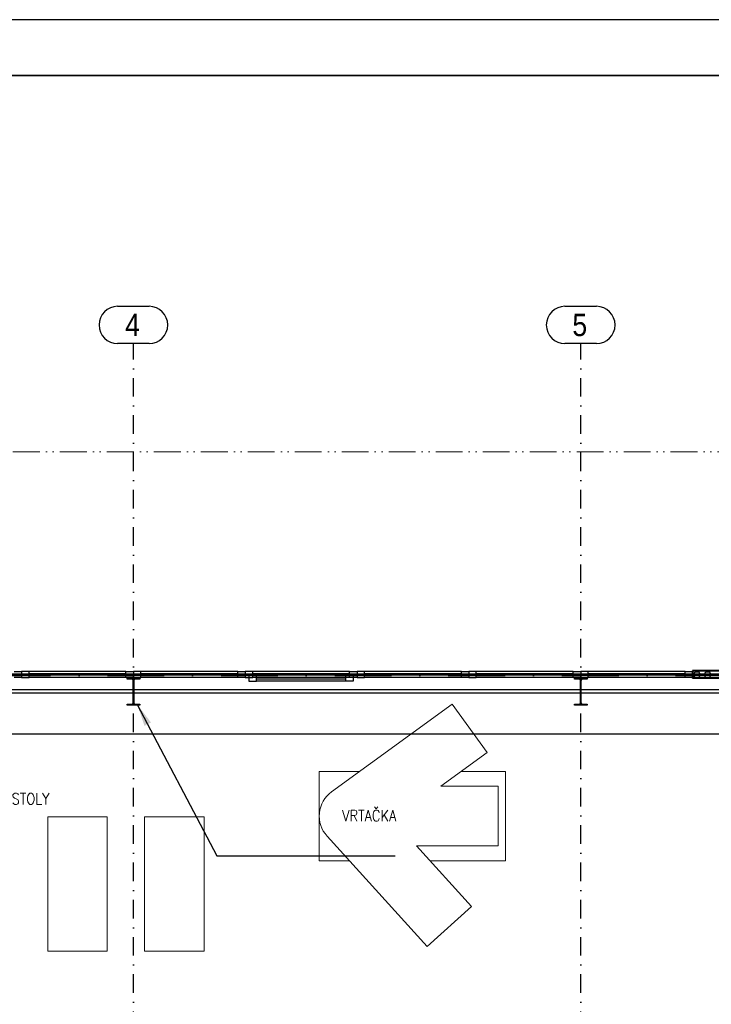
# Model space of a CAD drawing. Header units: millimetres. Extents: x 2886542 to 7567581, y -792623 to 134766.
# Tile 213 of 256: x 4764510 to 4773787, y -343329 to -330116. Entities that reach past the tile are written whole.
import ezdxf

# ---------------------------------------------------------------- set-up
doc = ezdxf.new("R2010")
doc.units = ezdxf.units.MM
for name, pattern in [('ACAD_ISO12W100', [21, 12, -3, 0, -3, 0, -3]), ('DASHDOT', [1, 0.5, -0.25, 0, -0.25]), ('DASHDOTX2', [50.8, 25.4, -12.7, 0, -12.7])]:
    doc.linetypes.add(name, pattern=pattern)
for name, color, linetype, lineweight in [('CKPROSTUPY_NADROVINOU', 7, 'DASHDOT', 25), ('IN_NS_TLUSTA', 1, 'Continuous', 40), ('Text obecně', 7, 'Continuous', 25)]:
    doc.layers.add(name, color=color, linetype=linetype, lineweight=lineweight)
doc.layers.add('IN_NS_VYPLNE OTVORU', color=16, linetype='Continuous')
doc.layers.add('požárničina', color=10, linetype='Continuous')
doc.styles.add('ARIAL', font='arial.ttf')
doc.styles.add('ROMAND', font='romand.shx', dxfattribs={"width": 0.85})
doc.styles.add('ROMANT', font='romant')
doc.dimstyles.new('úhlová', dxfattribs={"dimscale": 0.2, "dimtxt": 2.5, "dimasz": 1.5, "dimexe": 0, "dimexo": 3, "dimgap": 1, "dimtad": 1, "dimdec": 0, "dimzin": 0, "dimdsep": 46, "dimtxsty": 'ROMANT', "dimcen": 5, "dimclrd": 256, "dimclre": 256, "dimclrt": 7, "dimadec": 1, "dimazin": 0, "dimtfac": 1, "dimtdec": 0, "dimtix": 1, "dimtmove": 2, "dimatfit": 3, "dimfxl": 0, "dimtvp": 2, "dimtolj": 1, "dimtzin": 0, "dimarcsym": 0})

msp = doc.modelspace()

# ---------------------------------------------------------------- linework, layer by layer
at = {"layer": 'CKPROSTUPY_NADROVINOU', "color": 0, "ltscale": 500}
for p, q in [((4766035.4, -361679.5), (4766035.4, -334462.1)), ((4772035.4, -361679.5), (4772035.4, -334462.1))]:
    msp.add_line(p, q, dxfattribs=at)
at = {"layer": 'IN_NS_TLUSTA', "color": 0}
for p, q in [((4775915.4, -338853.4), (4773535.4, -338853.4)), ((4773535.4, -338853.4), (4773535.4, -338953.4)), ((4775915.4, -338953.4), (4773535.4, -338953.4))]:
    msp.add_line(p, q, dxfattribs=at)
at = {"layer": 'IN_NS_VYPLNE OTVORU', "color": 0, "linetype": 'ByBlock'}
for p, q in [((4765824.1, -333962.1), (4766246.7, -333962.1)), ((4771824.1, -333962.1), (4772246.7, -333962.1)), ((4766246.7, -334462.1), (4765824.1, -334462.1)), ((4772246.7, -334462.1), (4771824.1, -334462.1))]:
    msp.add_line(p, q, dxfattribs=at)
at = {"layer": 'IN_NS_VYPLNE OTVORU', "color": 0}
for p, q in [((4764435.4, -338863.4), (4764535.4, -338863.4)), ((4764535.4, -338863.4), (4764535.4, -338943.4)), ((4764635.4, -338863.4), (4764535.4, -338863.4)), ((4764535.4, -338863.4), (4764535.4, -338943.4)), ((4765935.4, -338863.4), (4764585.4, -338863.4)), ((4764635.4, -338943.4), (4764635.4, -338863.4)), ((4765935.4, -338893.4), (4764635.4, -338893.4)), ((4765935.4, -338863.4), (4766035.4, -338863.4)), ((4765935.4, -338943.4), (4765935.4, -338863.4)), ((4766035.4, -338863.4), (4766035.4, -338943.4)), ((4766135.4, -338863.4), (4766035.4, -338863.4)), ((4766035.4, -338863.4), (4766035.4, -338943.4)), ((4767435.4, -338863.4), (4766085.4, -338863.4)), ((4766135.4, -338943.4), (4766135.4, -338863.4)), ((4767435.4, -338893.4), (4766135.4, -338893.4)), ((4767435.4, -338863.4), (4767535.4, -338863.4)), ((4767435.4, -338943.4), (4767435.4, -338863.4)), ((4767535.4, -338863.4), (4767535.4, -338943.4)), ((4767635.4, -338863.4), (4767535.4, -338863.4)), ((4767535.4, -338863.4), (4767535.4, -338943.4)), ((4768935.4, -338863.4), (4767585.4, -338863.4)), ((4767635.4, -338943.4), (4767635.4, -338863.4)), ((4768935.4, -338893.4), (4767635.4, -338893.4)), ((4768935.4, -338863.4), (4769035.4, -338863.4)), ((4768935.4, -338943.4), (4768935.4, -338863.4)), ((4769035.4, -338863.4), (4769035.4, -338943.4)), ((4769135.4, -338863.4), (4769035.4, -338863.4)), ((4769035.4, -338863.4), (4769035.4, -338943.4)), ((4770435.4, -338863.4), (4769085.4, -338863.4)), ((4769135.4, -338943.4), (4769135.4, -338863.4)), ((4770435.4, -338893.4), (4769135.4, -338893.4)), ((4770435.4, -338863.4), (4770535.4, -338863.4)), ((4770435.4, -338943.4), (4770435.4, -338863.4)), ((4770635.4, -338863.4), (4770535.4, -338863.4)), ((4770535.4, -338863.4), (4770535.4, -338943.4)), ((4770535.4, -338863.4), (4770535.4, -338943.4)), ((4771935.4, -338863.4), (4770585.4, -338863.4)), ((4770635.4, -338943.4), (4770635.4, -338863.4)), ((4771935.4, -338893.4), (4770635.4, -338893.4)), ((4771935.4, -338863.4), (4772035.4, -338863.4)), ((4771935.4, -338943.4), (4771935.4, -338863.4)), ((4772135.4, -338863.4), (4772035.4, -338863.4)), ((4772035.4, -338863.4), (4772035.4, -338943.4)), ((4772035.4, -338863.4), (4772035.4, -338943.4)), ((4773435.4, -338863.4), (4772085.4, -338863.4)), ((4772135.4, -338943.4), (4772135.4, -338863.4)), ((4773435.4, -338893.4), (4772135.4, -338893.4)), ((4773435.4, -338863.4), (4773535.4, -338863.4)), ((4773435.4, -338943.4), (4773435.4, -338863.4)), ((4773535.4, -338863.4), (4773535.4, -338943.4)), ((4773549.2, -338907.4), (4773573, -338866.1)), ((4773573, -338866.1), (4773565.6, -338853.4)), ((4773573, -338866.1), (4773620.6, -338866.1)), ((4773620.6, -338866.1), (4773628, -338853.4)), ((4773644.4, -338907.4), (4773620.6, -338866.1)), ((4773692, -338907.4), (4773715.9, -338866.1)), ((4773715.9, -338866.1), (4773708.5, -338853.4)), ((4773715.9, -338866.1), (4773763.5, -338866.1)), ((4773763.5, -338866.1), (4773770.8, -338853.4)), ((4773787.3, -338907.4), (4773763.5, -338866.1)), ((4764535.4, -338943.4), (4764435.4, -338943.4)), ((4764535.4, -338943.4), (4764635.4, -338943.4)), ((4765935.4, -338913.4), (4764635.4, -338913.4)), ((4765935.4, -338943.4), (4764635.4, -338943.4)), ((4766035.4, -338943.4), (4765935.4, -338943.4)), ((4765950.4, -338966.1), (4765950.4, -338953.4)), ((4765950.4, -338953.4), (4766120.4, -338953.4)), ((4766013.4, -338966.1), (4765950.4, -338966.1)), ((4766031.4, -339282.7), (4766031.4, -338984.1)), ((4766035.4, -338943.4), (4766135.4, -338943.4)), ((4766039.4, -338984.1), (4766039.4, -339282.7)), ((4766120.4, -338966.1), (4766057.4, -338966.1)), ((4766120.4, -338953.4), (4766120.4, -338966.1)), ((4767435.4, -338913.4), (4766135.4, -338913.4)), ((4767435.4, -338943.4), (4766135.4, -338943.4)), ((4767535.4, -338943.4), (4767435.4, -338943.4)), ((4767535.4, -338943.4), (4767635.4, -338943.4)), ((4767685.4, -338913.4), (4767585.4, -338913.4)), ((4767585.4, -338913.4), (4767585.4, -338993.4)), ((4767585.4, -338993.4), (4767685.4, -338993.4)), ((4768935.4, -338913.4), (4767635.4, -338913.4)), ((4768935.4, -338943.4), (4767635.4, -338943.4)), ((4768885.4, -338913.4), (4767685.4, -338913.4)), ((4767685.4, -338993.4), (4767685.4, -338913.4)), ((4768885.4, -338943.4), (4767685.4, -338943.4)), ((4768885.4, -338963.4), (4767685.4, -338963.4)), ((4768885.4, -338993.4), (4767685.4, -338993.4)), ((4768885.4, -338913.4), (4768985.4, -338913.4)), ((4768885.4, -338993.4), (4768885.4, -338913.4)), ((4768985.4, -338993.4), (4768885.4, -338993.4)), ((4769035.4, -338943.4), (4768935.4, -338943.4)), ((4768985.4, -338913.4), (4768985.4, -338993.4)), ((4769035.4, -338943.4), (4769135.4, -338943.4)), ((4770435.4, -338913.4), (4769135.4, -338913.4)), ((4770435.4, -338943.4), (4769135.4, -338943.4)), ((4770535.4, -338943.4), (4770435.4, -338943.4)), ((4770535.4, -338943.4), (4770635.4, -338943.4)), ((4771935.4, -338913.4), (4770635.4, -338913.4)), ((4771935.4, -338943.4), (4770635.4, -338943.4)), ((4772035.4, -338943.4), (4771935.4, -338943.4)), ((4771950.4, -338966.1), (4771950.4, -338953.4)), ((4771950.4, -338953.4), (4772120.4, -338953.4)), ((4772013.4, -338966.1), (4771950.4, -338966.1)), ((4772031.4, -339282.7), (4772031.4, -338984.1)), ((4772035.4, -338943.4), (4772135.4, -338943.4)), ((4772039.4, -338984.1), (4772039.4, -339282.7)), ((4772120.4, -338966.1), (4772057.4, -338966.1)), ((4772120.4, -338953.4), (4772120.4, -338966.1)), ((4773435.4, -338913.4), (4772135.4, -338913.4)), ((4773435.4, -338943.4), (4772135.4, -338943.4)), ((4773535.4, -338943.4), (4773435.4, -338943.4)), ((4773535.4, -338907.4), (4773549.2, -338907.4)), ((4773573, -338948.6), (4773549.2, -338907.4)), ((4773570.2, -338953.4), (4773573, -338948.6)), ((4773573, -338948.6), (4773620.6, -338948.6)), ((4773620.6, -338948.6), (4773644.4, -338907.4)), ((4773623.4, -338953.4), (4773620.6, -338948.6)), ((4773644.4, -338907.4), (4773692, -338907.4)), ((4773715.9, -338948.6), (4773692, -338907.4)), ((4773713.1, -338953.4), (4773715.9, -338948.6)), ((4773715.9, -338948.6), (4773763.5, -338948.6)), ((4773763.5, -338948.6), (4773787.3, -338907.4)), ((4773766.2, -338953.4), (4773763.5, -338948.6)), ((4789500.4, -339153.4), (4748100.4, -339153.4)), ((4765950.4, -339313.4), (4765950.4, -339300.7)), ((4765950.4, -339300.7), (4766013.4, -339300.7)), ((4766031.4, -339282.7), (4766031.4, -339282.7)), ((4766057.4, -339300.7), (4766120.4, -339300.7)), ((4766120.4, -339300.7), (4766120.4, -339313.4)), ((4771950.4, -339313.4), (4771950.4, -339300.7)), ((4771950.4, -339300.7), (4772013.4, -339300.7)), ((4772031.4, -339282.7), (4772031.4, -339282.7)), ((4772057.4, -339300.7), (4772120.4, -339300.7)), ((4772120.4, -339300.7), (4772120.4, -339313.4)), ((4766120.4, -339313.4), (4765950.4, -339313.4)), ((4772120.4, -339313.4), (4771950.4, -339313.4))]:
    msp.add_line(p, q, dxfattribs=at)
at = {"layer": 'IN_NS_VYPLNE OTVORU', "color": 0, "ltscale": 1000}
msp.add_line((4743509.4, -339103.4), (4807982.6, -339103.4), dxfattribs=at)
at = {"layer": 'IN_NS_VYPLNE OTVORU', "color": 0, "linetype": 'Continuous', "lineweight": 15}
for p, q in [((4770310.8, -339302.5), (4768693.5, -340479)), ((4770781.4, -339949.4), (4770310.8, -339302.5)), ((4770158.6, -340402.5), (4770781.4, -339949.4)), ((4768528.8, -340202.5), (4768528.8, -340802.5)), ((4769073.6, -340202.5), (4768528.8, -340202.5)), ((4771028.8, -340202.5), (4770433.6, -340202.5)), ((4771028.8, -341402.5), (4771028.8, -340202.5)), ((4770928.8, -340402.5), (4770158.6, -340402.5)), ((4770928.8, -341202.5), (4770928.8, -340402.5)), ((4765685.8, -340814.8), (4764885.8, -340814.8)), ((4764885.8, -340814.8), (4764885.8, -342614.8)), ((4765685.8, -342614.8), (4765685.8, -340814.8)), ((4766985.8, -340814.8), (4766185.8, -340814.8)), ((4766185.8, -340814.8), (4766185.8, -342614.8)), ((4766985.8, -342614.8), (4766985.8, -340814.8)), ((4768528.8, -340802.5), (4768528.8, -341402.5)), ((4768632.6, -341071.3), (4769976.4, -342552.5)), ((4769831.8, -341202.5), (4770928.8, -341202.5)), ((4770568.9, -342015), (4769831.8, -341202.5)), ((4768528.8, -341402.5), (4768933.1, -341402.5)), ((4770013.2, -341402.5), (4771028.8, -341402.5)), ((4769976.4, -342552.5), (4770568.9, -342015)), ((4764885.8, -342614.8), (4765685.8, -342614.8)), ((4766185.8, -342614.8), (4766985.8, -342614.8))]:
    msp.add_line(p, q, dxfattribs=at)
at = {"layer": 'IN_NS_VYPLNE OTVORU', "color": 0, "ltscale": 100}
msp.add_line((4747950.4, -339698.4), (4774350.4, -339698.4), dxfattribs=at)
at = {"layer": 'IN_NS_VYPLNE OTVORU', "color": 0, "linetype": 'ByBlock'}
for centre, start, end in [((4765824.1, -334212.1), 90, 270), ((4766246.7, -334212.1), 270, 90), ((4771824.1, -334212.1), 90, 270), ((4772246.7, -334212.1), 270, 90)]:
    msp.add_arc(centre, 250, start, end, dxfattribs=at)
at = {"layer": 'IN_NS_VYPLNE OTVORU', "color": 0}
for centre, start, end in [((4766013.4, -338984.1), 0, 90), ((4766057.4, -338984.1), 90, 180), ((4772013.4, -338984.1), 0, 90), ((4772057.4, -338984.1), 90, 180), ((4766013.4, -339282.7), 270, 0), ((4766057.4, -339282.7), 180, 270), ((4772013.4, -339282.7), 270, 0), ((4772057.4, -339282.7), 180, 270)]:
    msp.add_arc(centre, 18, start, end, dxfattribs=at)
at = {"layer": 'IN_NS_VYPLNE OTVORU', "color": 0, "linetype": 'Continuous', "lineweight": 15}
msp.add_arc((4768928.8, -340802.5), 400, 126.0341, 222.21627, dxfattribs=at)
at = {"layer": 'požárničina', "linetype": 'ACAD_ISO12W100', "lineweight": 0, "ltscale": 30}
msp.add_line((4748034.1, -335916.7), (4806339.1, -335916.7), dxfattribs=at)
at = {"layer": 'požárničina', "linetype": 'DASHDOTX2', "lineweight": 60, "ltscale": 30}
msp.add_line((4807599.9, -338906.5), (4747852.2, -338906.5), dxfattribs=at)
at = {"layer": 'Text obecně'}
for p, q in [((4783430.1, -330115.8), (4751930.9, -330115.8)), ((4751930.9, -330865.8), (4783430.1, -330865.8)), ((4783430.1, -330865.8), (4751930.9, -330865.8)), ((4783430.1, -330865.8), (4751930.9, -330865.8)), ((4751930.9, -330865.8), (4783430.1, -330865.8)), ((4783430.1, -330865.8), (4751930.9, -330865.8)), ((4783430.1, -330865.8), (4751930.9, -330865.8)), ((4751930.9, -330865.8), (4783430.1, -330865.8)), ((4783430.1, -330865.8), (4751930.9, -330865.8)), ((4783430.1, -330865.8), (4751930.9, -330865.8)), ((4782680.2, -330865.8), (4751930.9, -330865.8)), ((4751930.9, -330865.8), (4783430.1, -330865.8)), ((4783430.1, -330865.8), (4751930.9, -330865.8)), ((4783430.1, -330865.8), (4751930.9, -330865.8)), ((4752680.9, -330865.8), (4783430.1, -330865.8)), ((4783430.1, -330865.8), (4752680.9, -330865.8)), ((4783430.1, -330865.8), (4752680.9, -330865.8))]:
    msp.add_line(p, q, dxfattribs=at)

# ---------------------------------------------------------------- texts
at = {"layer": 'IN_NS_VYPLNE OTVORU', "color": 0, "linetype": 'ByBlock', "style": 'ARIAL', "width": 0.85}
for s, p in [('4', (4765924.1, -334362.1)), ('5', (4771924.1, -334362.1))]:
    msp.add_text(s, height=300, dxfattribs=at).set_placement(p)
at = {"layer": 'IN_NS_VYPLNE OTVORU', "color": 0, "linetype": 'Continuous', "lineweight": 50, "style": 'ROMAND', "width": 0.85}
for s, p in [('MONTÁŽNÍ STOLY', (4763484.4, -340646.7)), ('VRTAČKA', (4768836.3, -340871.5))]:
    msp.add_text(s, height=150, rotation=360, dxfattribs=at).set_placement(p)

# ---------------------------------------------------------------- leaders
at = {"layer": 'požárničina'}
msp.add_leader([(4766087.6, -339304), (4767154.1, -341337.1), (4769547.4, -341337.1)], dimstyle='úhlová', override={"dimasz": 1500, "dimgap": 1, "dimtad": 0}, dxfattribs=at)

doc.saveas('drawing.dxf')
